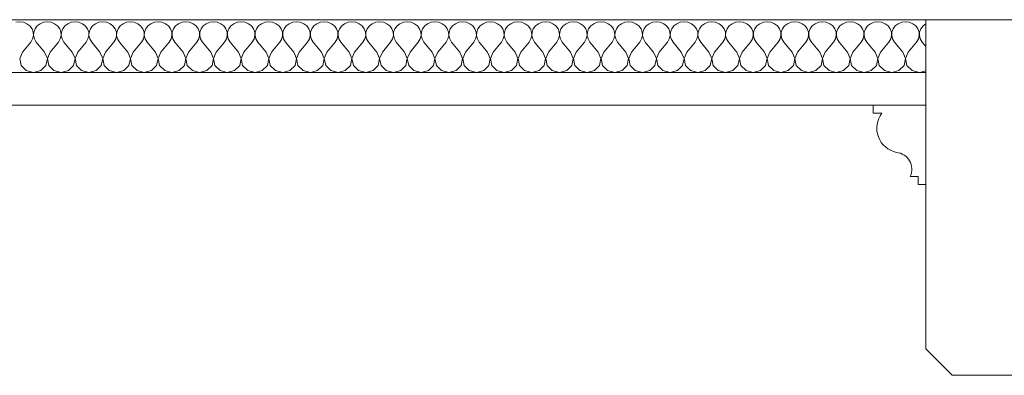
# Model space of a CAD drawing. Header units: millimetres. Extents: x -573548 to 674770, y -246895 to -89040.
# Tile 83 of 199: x 110168 to 110915, y -235947 to -235677. Entities that reach past the tile are written whole.
import ezdxf

# ---------------------------------------------------------------- set-up
doc = ezdxf.new("R2010")
doc.units = ezdxf.units.MM
for name, color, linetype, lineweight in [('belki sufitowe_Nr_pióra__41', 8, 'Continuous', 9), ('Nowe_Drawing & Figure_Nr_pióra__59', 8, 'Continuous', 9), ('Nowe_strop_Nr_pióra__59', 8, 'Continuous', 9), ('strop_Nr_pióra__41', 8, 'Continuous', 9)]:
    doc.layers.add(name, color=color, linetype=linetype, lineweight=lineweight)
doc.layers.add('Nowe_Drawing & Figure', color=7, linetype='Continuous')

# ---------------------------------------------------------------- blocks, each defined once
blk = doc.blocks.new('*X472', base_point=(477978.69, -104863.57))
at = {"layer": 'Nowe_Drawing & Figure', "color": 21, "linetype": 'Continuous', "lineweight": 13, "true_color": 0xffaaaa}
for p, q in [((504935.26, -73220.4), (504932.39, -73220.77)), ((504938.13, -73220.77), (504935.26, -73220.4)), ((504940.78, -73221.84), (504938.13, -73220.77)), ((504943.01, -73223.53), (504940.78, -73221.84)), ((504950.74, -73221.84), (504948.51, -73223.53)), ((504953.39, -73220.77), (504950.74, -73221.84)), ((504956.26, -73220.4), (504953.39, -73220.77)), ((504959.13, -73220.77), (504956.26, -73220.4)), ((504961.78, -73221.84), (504959.13, -73220.77)), ((504964.01, -73223.53), (504961.78, -73221.84)), ((504971.74, -73221.84), (504969.51, -73223.53)), ((504974.39, -73220.77), (504971.74, -73221.84)), ((504977.26, -73220.4), (504974.39, -73220.77)), ((504980.13, -73220.77), (504977.26, -73220.4)), ((504982.78, -73221.84), (504980.13, -73220.77)), ((504985.01, -73223.53), (504982.78, -73221.84)), ((504992.74, -73221.84), (504990.51, -73223.53)), ((504995.39, -73220.77), (504992.74, -73221.84)), ((504998.26, -73220.4), (504995.39, -73220.77)), ((505001.13, -73220.77), (504998.26, -73220.4)), ((505003.78, -73221.84), (505001.13, -73220.77)), ((505006.01, -73223.53), (505003.78, -73221.84)), ((505013.74, -73221.84), (505011.51, -73223.53)), ((505016.39, -73220.77), (505013.74, -73221.84)), ((505019.26, -73220.4), (505016.39, -73220.77)), ((505022.13, -73220.77), (505019.26, -73220.4)), ((505024.78, -73221.84), (505022.13, -73220.77)), ((505027.01, -73223.53), (505024.78, -73221.84)), ((505034.74, -73221.84), (505032.51, -73223.53)), ((505037.39, -73220.77), (505034.74, -73221.84)), ((505040.26, -73220.4), (505037.39, -73220.77)), ((505043.13, -73220.77), (505040.26, -73220.4)), ((505045.78, -73221.84), (505043.13, -73220.77)), ((505048.01, -73223.53), (505045.78, -73221.84)), ((505055.74, -73221.84), (505053.51, -73223.53)), ((505058.39, -73220.77), (505055.74, -73221.84)), ((505061.26, -73220.4), (505058.39, -73220.77)), ((505064.13, -73220.77), (505061.26, -73220.4)), ((505066.78, -73221.84), (505064.13, -73220.77)), ((505069.01, -73223.53), (505066.78, -73221.84)), ((505076.74, -73221.84), (505074.51, -73223.53)), ((505079.39, -73220.77), (505076.74, -73221.84)), ((505082.26, -73220.4), (505079.39, -73220.77)), ((505085.13, -73220.77), (505082.26, -73220.4)), ((505087.78, -73221.84), (505085.13, -73220.77)), ((505090.01, -73223.53), (505087.78, -73221.84)), ((505097.74, -73221.84), (505095.51, -73223.53)), ((505100.39, -73220.77), (505097.74, -73221.84)), ((505103.26, -73220.4), (505100.39, -73220.77)), ((505106.13, -73220.77), (505103.26, -73220.4)), ((505108.78, -73221.84), (505106.13, -73220.77)), ((505111.01, -73223.53), (505108.78, -73221.84)), ((505118.74, -73221.84), (505116.51, -73223.53)), ((505121.39, -73220.77), (505118.74, -73221.84)), ((505124.26, -73220.4), (505121.39, -73220.77)), ((505127.13, -73220.77), (505124.26, -73220.4)), ((505129.78, -73221.84), (505127.13, -73220.77)), ((505132.01, -73223.53), (505129.78, -73221.84)), ((505139.74, -73221.84), (505137.51, -73223.53)), ((505142.39, -73220.77), (505139.74, -73221.84)), ((505145.26, -73220.4), (505142.39, -73220.77)), ((505148.13, -73220.77), (505145.26, -73220.4)), ((505150.78, -73221.84), (505148.13, -73220.77)), ((505153.01, -73223.53), (505150.78, -73221.84)), ((505160.74, -73221.84), (505158.51, -73223.53)), ((505163.39, -73220.77), (505160.74, -73221.84)), ((505166.26, -73220.4), (505163.39, -73220.77)), ((505169.13, -73220.77), (505166.26, -73220.4)), ((505171.78, -73221.84), (505169.13, -73220.77)), ((505174.01, -73223.53), (505171.78, -73221.84)), ((505181.74, -73221.84), (505179.51, -73223.53)), ((505184.39, -73220.77), (505181.74, -73221.84)), ((505187.26, -73220.4), (505184.39, -73220.77)), ((505190.13, -73220.77), (505187.26, -73220.4)), ((505192.78, -73221.84), (505190.13, -73220.77)), ((505195.01, -73223.53), (505192.78, -73221.84)), ((505202.74, -73221.84), (505200.51, -73223.53)), ((505205.39, -73220.77), (505202.74, -73221.84)), ((505208.26, -73220.4), (505205.39, -73220.77)), ((505211.13, -73220.77), (505208.26, -73220.4)), ((505213.78, -73221.84), (505211.13, -73220.77)), ((505216.01, -73223.53), (505213.78, -73221.84)), ((505223.74, -73221.84), (505221.51, -73223.53)), ((505226.39, -73220.77), (505223.74, -73221.84)), ((505229.26, -73220.4), (505226.39, -73220.77)), ((505232.13, -73220.77), (505229.26, -73220.4)), ((505234.78, -73221.84), (505232.13, -73220.77)), ((505237.01, -73223.53), (505234.78, -73221.84)), ((505244.74, -73221.84), (505242.51, -73223.53)), ((505247.39, -73220.77), (505244.74, -73221.84)), ((505250.26, -73220.4), (505247.39, -73220.77)), ((505253.13, -73220.77), (505250.26, -73220.4)), ((505255.78, -73221.84), (505253.13, -73220.77)), ((505258.01, -73223.53), (505255.78, -73221.84)), ((505265.74, -73221.84), (505263.51, -73223.53)), ((505268.39, -73220.77), (505265.74, -73221.84)), ((505271.26, -73220.4), (505268.39, -73220.77)), ((505274.13, -73220.77), (505271.26, -73220.4)), ((505276.78, -73221.84), (505274.13, -73220.77)), ((505279.01, -73223.53), (505276.78, -73221.84)), ((505286.74, -73221.84), (505284.51, -73223.53)), ((505289.39, -73220.77), (505286.74, -73221.84)), ((505292.26, -73220.4), (505289.39, -73220.77)), ((505295.13, -73220.77), (505292.26, -73220.4)), ((505297.78, -73221.84), (505295.13, -73220.77)), ((505300.01, -73223.53), (505297.78, -73221.84)), ((505307.74, -73221.84), (505305.51, -73223.53)), ((505310.39, -73220.77), (505307.74, -73221.84)), ((505313.26, -73220.4), (505310.39, -73220.77)), ((505316.13, -73220.77), (505313.26, -73220.4)), ((505318.78, -73221.84), (505316.13, -73220.77)), ((505321.01, -73223.53), (505318.78, -73221.84)), ((505328.74, -73221.84), (505326.51, -73223.53)), ((505331.39, -73220.77), (505328.74, -73221.84)), ((505334.26, -73220.4), (505331.39, -73220.77)), ((505337.13, -73220.77), (505334.26, -73220.4)), ((505339.78, -73221.84), (505337.13, -73220.77)), ((505342.01, -73223.53), (505339.78, -73221.84)), ((505349.74, -73221.84), (505347.51, -73223.53)), ((505352.39, -73220.77), (505349.74, -73221.84)), ((505355.26, -73220.4), (505352.39, -73220.77)), ((505358.13, -73220.77), (505355.26, -73220.4)), ((505360.78, -73221.84), (505358.13, -73220.77)), ((505363.01, -73223.53), (505360.78, -73221.84)), ((505370.74, -73221.84), (505368.51, -73223.53)), ((505373.39, -73220.77), (505370.74, -73221.84)), ((505376.26, -73220.4), (505373.39, -73220.77)), ((505379.13, -73220.77), (505376.26, -73220.4)), ((505381.78, -73221.84), (505379.13, -73220.77)), ((505384.01, -73223.53), (505381.78, -73221.84)), ((505391.74, -73221.84), (505389.51, -73223.53)), ((505394.39, -73220.77), (505391.74, -73221.84)), ((505397.26, -73220.4), (505394.39, -73220.77)), ((505400.13, -73220.77), (505397.26, -73220.4)), ((505402.78, -73221.84), (505400.13, -73220.77)), ((505405.01, -73223.53), (505402.78, -73221.84)), ((505412.74, -73221.84), (505410.51, -73223.53)), ((505415.39, -73220.77), (505412.74, -73221.84)), ((505418.26, -73220.4), (505415.39, -73220.77)), ((505421.13, -73220.77), (505418.26, -73220.4)), ((505423.78, -73221.84), (505421.13, -73220.77)), ((505426.01, -73223.53), (505423.78, -73221.84)), ((505433.74, -73221.84), (505431.51, -73223.53)), ((505436.39, -73220.77), (505433.74, -73221.84)), ((505439.26, -73220.4), (505436.39, -73220.77)), ((505442.13, -73220.77), (505439.26, -73220.4)), ((505444.78, -73221.84), (505442.13, -73220.77)), ((505447.01, -73223.53), (505444.78, -73221.84)), ((505454.74, -73221.84), (505452.51, -73223.53)), ((505457.39, -73220.77), (505454.74, -73221.84)), ((505460.26, -73220.4), (505457.39, -73220.77)), ((505463.13, -73220.77), (505460.26, -73220.4)), ((505465.78, -73221.84), (505463.13, -73220.77)), ((505468.01, -73223.53), (505465.78, -73221.84)), ((505475.74, -73221.84), (505473.51, -73223.53)), ((505478.39, -73220.77), (505475.74, -73221.84)), ((505481.26, -73220.4), (505478.39, -73220.77)), ((505484.13, -73220.77), (505481.26, -73220.4)), ((505486.78, -73221.84), (505484.13, -73220.77)), ((505489.01, -73223.53), (505486.78, -73221.84)), ((505496.74, -73221.84), (505494.51, -73223.53)), ((505499.39, -73220.77), (505496.74, -73221.84)), ((505502.26, -73220.4), (505499.39, -73220.77)), ((505505.13, -73220.77), (505502.26, -73220.4)), ((505507.78, -73221.84), (505505.13, -73220.77)), ((505510.01, -73223.53), (505507.78, -73221.84)), ((505517.74, -73221.84), (505515.51, -73223.53)), ((505520.39, -73220.77), (505517.74, -73221.84)), ((505523.26, -73220.4), (505520.39, -73220.77)), ((505526.13, -73220.77), (505523.26, -73220.4)), ((505528.78, -73221.84), (505526.13, -73220.77)), ((505531.01, -73223.53), (505528.78, -73221.84)), ((505538.74, -73221.84), (505536.51, -73223.53)), ((505541.39, -73220.77), (505538.74, -73221.84)), ((505544.26, -73220.4), (505541.39, -73220.77)), ((505547.13, -73220.77), (505544.26, -73220.4)), ((505549.78, -73221.84), (505547.13, -73220.77)), ((505552.01, -73223.53), (505549.78, -73221.84)), ((505559.74, -73221.84), (505557.51, -73223.53)), ((505562.39, -73220.77), (505559.74, -73221.84)), ((505565.26, -73220.4), (505562.39, -73220.77)), ((505568.13, -73220.77), (505565.26, -73220.4)), ((505570.78, -73221.84), (505568.13, -73220.77)), ((505573.01, -73223.53), (505570.78, -73221.84)), ((505580.74, -73221.84), (505578.51, -73223.53)), ((505583.39, -73220.77), (505580.74, -73221.84)), ((505586.26, -73220.4), (505583.39, -73220.77)), ((505589.13, -73220.77), (505586.26, -73220.4)), ((505591.78, -73221.84), (505589.13, -73220.77)), ((505594.01, -73223.53), (505591.78, -73221.84)), ((505601.74, -73221.84), (505599.51, -73223.53)), ((505604.39, -73220.77), (505601.74, -73221.84)), ((505607.26, -73220.4), (505604.39, -73220.77)), ((505610.13, -73220.77), (505607.26, -73220.4)), ((505612.78, -73221.84), (505610.13, -73220.77)), ((505615.01, -73223.53), (505612.78, -73221.84)), ((505622.74, -73221.84), (505620.51, -73223.53)), ((504944.65, -73225.71), (504943.01, -73223.53)), ((504945.58, -73228.22), (504944.65, -73225.71)), ((504945.72, -73230.87), (504945.58, -73228.22)), ((504945.94, -73228.22), (504945.8, -73230.87)), ((504946.87, -73225.71), (504945.94, -73228.22)), ((504948.51, -73223.53), (504946.87, -73225.71)), ((504965.65, -73225.71), (504964.01, -73223.53)), ((504966.58, -73228.22), (504965.65, -73225.71)), ((504966.72, -73230.87), (504966.58, -73228.22)), ((504966.94, -73228.22), (504966.8, -73230.87)), ((504967.87, -73225.71), (504966.94, -73228.22)), ((504969.51, -73223.53), (504967.87, -73225.71)), ((504986.65, -73225.71), (504985.01, -73223.53)), ((504987.58, -73228.22), (504986.65, -73225.71)), ((504987.72, -73230.87), (504987.58, -73228.22)), ((504987.94, -73228.22), (504987.8, -73230.87)), ((504988.87, -73225.71), (504987.94, -73228.22)), ((504990.51, -73223.53), (504988.87, -73225.71)), ((505007.65, -73225.71), (505006.01, -73223.53)), ((505008.58, -73228.22), (505007.65, -73225.71)), ((505008.72, -73230.87), (505008.58, -73228.22)), ((505008.94, -73228.22), (505008.8, -73230.87)), ((505009.87, -73225.71), (505008.94, -73228.22)), ((505011.51, -73223.53), (505009.87, -73225.71)), ((505028.65, -73225.71), (505027.01, -73223.53)), ((505029.58, -73228.22), (505028.65, -73225.71)), ((505029.72, -73230.87), (505029.58, -73228.22)), ((505029.94, -73228.22), (505029.8, -73230.87)), ((505030.87, -73225.71), (505029.94, -73228.22)), ((505032.51, -73223.53), (505030.87, -73225.71)), ((505049.65, -73225.71), (505048.01, -73223.53)), ((505050.58, -73228.22), (505049.65, -73225.71)), ((505050.72, -73230.87), (505050.58, -73228.22)), ((505050.94, -73228.22), (505050.8, -73230.87)), ((505051.87, -73225.71), (505050.94, -73228.22)), ((505053.51, -73223.53), (505051.87, -73225.71)), ((505070.65, -73225.71), (505069.01, -73223.53)), ((505071.58, -73228.22), (505070.65, -73225.71)), ((505071.72, -73230.87), (505071.58, -73228.22)), ((505071.94, -73228.22), (505071.8, -73230.87)), ((505072.87, -73225.71), (505071.94, -73228.22)), ((505074.51, -73223.53), (505072.87, -73225.71)), ((505091.65, -73225.71), (505090.01, -73223.53)), ((505092.58, -73228.22), (505091.65, -73225.71)), ((505092.72, -73230.87), (505092.58, -73228.22)), ((505092.94, -73228.22), (505092.8, -73230.87)), ((505093.87, -73225.71), (505092.94, -73228.22)), ((505095.51, -73223.53), (505093.87, -73225.71)), ((505112.65, -73225.71), (505111.01, -73223.53)), ((505113.58, -73228.22), (505112.65, -73225.71)), ((505113.72, -73230.87), (505113.58, -73228.22)), ((505113.94, -73228.22), (505113.8, -73230.87)), ((505114.87, -73225.71), (505113.94, -73228.22)), ((505116.51, -73223.53), (505114.87, -73225.71)), ((505133.65, -73225.71), (505132.01, -73223.53)), ((505134.58, -73228.22), (505133.65, -73225.71)), ((505134.72, -73230.87), (505134.58, -73228.22)), ((505134.94, -73228.22), (505134.8, -73230.87)), ((505135.87, -73225.71), (505134.94, -73228.22)), ((505137.51, -73223.53), (505135.87, -73225.71)), ((505154.65, -73225.71), (505153.01, -73223.53)), ((505155.58, -73228.22), (505154.65, -73225.71)), ((505155.72, -73230.87), (505155.58, -73228.22)), ((505155.94, -73228.22), (505155.8, -73230.87)), ((505156.87, -73225.71), (505155.94, -73228.22)), ((505158.51, -73223.53), (505156.87, -73225.71)), ((505175.65, -73225.71), (505174.01, -73223.53)), ((505176.58, -73228.22), (505175.65, -73225.71)), ((505176.72, -73230.87), (505176.58, -73228.22)), ((505176.94, -73228.22), (505176.8, -73230.87)), ((505177.87, -73225.71), (505176.94, -73228.22)), ((505179.51, -73223.53), (505177.87, -73225.71)), ((505196.65, -73225.71), (505195.01, -73223.53)), ((505197.58, -73228.22), (505196.65, -73225.71)), ((505197.72, -73230.87), (505197.58, -73228.22)), ((505197.94, -73228.22), (505197.8, -73230.87)), ((505198.87, -73225.71), (505197.94, -73228.22)), ((505200.51, -73223.53), (505198.87, -73225.71)), ((505217.65, -73225.71), (505216.01, -73223.53)), ((505218.58, -73228.22), (505217.65, -73225.71)), ((505218.72, -73230.87), (505218.58, -73228.22)), ((505218.94, -73228.22), (505218.8, -73230.87)), ((505219.87, -73225.71), (505218.94, -73228.22)), ((505221.51, -73223.53), (505219.87, -73225.71)), ((505238.65, -73225.71), (505237.01, -73223.53)), ((505239.58, -73228.22), (505238.65, -73225.71)), ((505239.72, -73230.87), (505239.58, -73228.22)), ((505239.94, -73228.22), (505239.8, -73230.87)), ((505240.87, -73225.71), (505239.94, -73228.22)), ((505242.51, -73223.53), (505240.87, -73225.71)), ((505259.65, -73225.71), (505258.01, -73223.53)), ((505260.58, -73228.22), (505259.65, -73225.71)), ((505260.72, -73230.87), (505260.58, -73228.22)), ((505260.94, -73228.22), (505260.8, -73230.87)), ((505261.87, -73225.71), (505260.94, -73228.22)), ((505263.51, -73223.53), (505261.87, -73225.71)), ((505280.65, -73225.71), (505279.01, -73223.53)), ((505281.58, -73228.22), (505280.65, -73225.71)), ((505281.72, -73230.87), (505281.58, -73228.22)), ((505281.94, -73228.22), (505281.8, -73230.87)), ((505282.87, -73225.71), (505281.94, -73228.22)), ((505284.51, -73223.53), (505282.87, -73225.71)), ((505301.65, -73225.71), (505300.01, -73223.53)), ((505302.58, -73228.22), (505301.65, -73225.71)), ((505302.72, -73230.87), (505302.58, -73228.22)), ((505302.94, -73228.22), (505302.8, -73230.87)), ((505303.87, -73225.71), (505302.94, -73228.22)), ((505305.51, -73223.53), (505303.87, -73225.71)), ((505322.65, -73225.71), (505321.01, -73223.53)), ((505323.58, -73228.22), (505322.65, -73225.71)), ((505323.72, -73230.87), (505323.58, -73228.22)), ((505323.94, -73228.22), (505323.8, -73230.87)), ((505324.87, -73225.71), (505323.94, -73228.22)), ((505326.51, -73223.53), (505324.87, -73225.71)), ((505343.65, -73225.71), (505342.01, -73223.53)), ((505344.58, -73228.22), (505343.65, -73225.71)), ((505344.72, -73230.87), (505344.58, -73228.22)), ((505344.94, -73228.22), (505344.8, -73230.87)), ((505345.87, -73225.71), (505344.94, -73228.22)), ((505347.51, -73223.53), (505345.87, -73225.71)), ((505364.65, -73225.71), (505363.01, -73223.53)), ((505365.58, -73228.22), (505364.65, -73225.71)), ((505365.72, -73230.87), (505365.58, -73228.22)), ((505365.94, -73228.22), (505365.8, -73230.87)), ((505366.87, -73225.71), (505365.94, -73228.22)), ((505368.51, -73223.53), (505366.87, -73225.71)), ((505385.65, -73225.71), (505384.01, -73223.53)), ((505386.58, -73228.22), (505385.65, -73225.71)), ((505386.72, -73230.87), (505386.58, -73228.22)), ((505386.94, -73228.22), (505386.8, -73230.87)), ((505387.87, -73225.71), (505386.94, -73228.22)), ((505389.51, -73223.53), (505387.87, -73225.71)), ((505406.65, -73225.71), (505405.01, -73223.53)), ((505407.58, -73228.22), (505406.65, -73225.71)), ((505407.72, -73230.87), (505407.58, -73228.22)), ((505407.94, -73228.22), (505407.8, -73230.87)), ((505408.87, -73225.71), (505407.94, -73228.22)), ((505410.51, -73223.53), (505408.87, -73225.71)), ((505427.65, -73225.71), (505426.01, -73223.53)), ((505428.58, -73228.22), (505427.65, -73225.71)), ((505428.72, -73230.87), (505428.58, -73228.22)), ((505428.94, -73228.22), (505428.8, -73230.87)), ((505429.87, -73225.71), (505428.94, -73228.22)), ((505431.51, -73223.53), (505429.87, -73225.71)), ((505448.65, -73225.71), (505447.01, -73223.53)), ((505449.58, -73228.22), (505448.65, -73225.71)), ((505449.72, -73230.87), (505449.58, -73228.22)), ((505449.94, -73228.22), (505449.8, -73230.87)), ((505450.87, -73225.71), (505449.94, -73228.22)), ((505452.51, -73223.53), (505450.87, -73225.71)), ((505469.65, -73225.71), (505468.01, -73223.53)), ((505470.58, -73228.22), (505469.65, -73225.71)), ((505470.72, -73230.87), (505470.58, -73228.22)), ((505470.94, -73228.22), (505470.8, -73230.87)), ((505471.87, -73225.71), (505470.94, -73228.22)), ((505473.51, -73223.53), (505471.87, -73225.71)), ((505490.65, -73225.71), (505489.01, -73223.53)), ((505491.58, -73228.22), (505490.65, -73225.71)), ((505491.72, -73230.87), (505491.58, -73228.22)), ((505491.94, -73228.22), (505491.8, -73230.87)), ((505492.87, -73225.71), (505491.94, -73228.22)), ((505494.51, -73223.53), (505492.87, -73225.71)), ((505511.65, -73225.71), (505510.01, -73223.53)), ((505512.58, -73228.22), (505511.65, -73225.71)), ((505512.72, -73230.87), (505512.58, -73228.22)), ((505512.94, -73228.22), (505512.8, -73230.87)), ((505513.87, -73225.71), (505512.94, -73228.22)), ((505515.51, -73223.53), (505513.87, -73225.71)), ((505532.65, -73225.71), (505531.01, -73223.53)), ((505533.58, -73228.22), (505532.65, -73225.71)), ((505533.72, -73230.87), (505533.58, -73228.22)), ((505533.94, -73228.22), (505533.8, -73230.87)), ((505534.87, -73225.71), (505533.94, -73228.22)), ((505536.51, -73223.53), (505534.87, -73225.71)), ((505553.65, -73225.71), (505552.01, -73223.53)), ((505554.58, -73228.22), (505553.65, -73225.71)), ((505554.72, -73230.87), (505554.58, -73228.22)), ((505554.94, -73228.22), (505554.8, -73230.87)), ((505555.87, -73225.71), (505554.94, -73228.22)), ((505557.51, -73223.53), (505555.87, -73225.71)), ((505574.65, -73225.71), (505573.01, -73223.53)), ((505575.58, -73228.22), (505574.65, -73225.71)), ((505575.72, -73230.87), (505575.58, -73228.22)), ((505575.94, -73228.22), (505575.8, -73230.87)), ((505576.87, -73225.71), (505575.94, -73228.22)), ((505578.51, -73223.53), (505576.87, -73225.71)), ((505595.65, -73225.71), (505594.01, -73223.53)), ((505596.58, -73228.22), (505595.65, -73225.71)), ((505596.72, -73230.87), (505596.58, -73228.22)), ((505596.94, -73228.22), (505596.8, -73230.87)), ((505597.87, -73225.71), (505596.94, -73228.22)), ((505599.51, -73223.53), (505597.87, -73225.71)), ((505616.65, -73225.71), (505615.01, -73223.53)), ((505617.58, -73228.22), (505616.65, -73225.71)), ((505617.72, -73230.87), (505617.58, -73228.22)), ((505617.94, -73228.22), (505617.8, -73230.87)), ((505618.87, -73225.71), (505617.94, -73228.22)), ((505620.51, -73223.53), (505618.87, -73225.71)), ((504937.36, -73243.44), (504943.66, -73235.76)), ((504943.66, -73235.76), (504945.06, -73233.45)), ((504945.06, -73233.45), (504945.72, -73230.87)), ((504945.8, -73230.87), (504946.46, -73233.45)), ((504946.46, -73233.45), (504947.86, -73235.76)), ((504954.16, -73243.44), (504947.86, -73235.76)), ((504958.36, -73243.44), (504964.66, -73235.76)), ((504964.66, -73235.76), (504966.06, -73233.45)), ((504966.06, -73233.45), (504966.72, -73230.87)), ((504966.8, -73230.87), (504967.46, -73233.45)), ((504967.46, -73233.45), (504968.86, -73235.76)), ((504975.16, -73243.44), (504968.86, -73235.76)), ((504979.36, -73243.44), (504985.66, -73235.76)), ((504985.66, -73235.76), (504987.06, -73233.45)), ((504987.06, -73233.45), (504987.72, -73230.87)), ((504987.8, -73230.87), (504988.46, -73233.45)), ((504988.46, -73233.45), (504989.86, -73235.76)), ((504996.16, -73243.44), (504989.86, -73235.76)), ((505000.36, -73243.44), (505006.66, -73235.76)), ((505006.66, -73235.76), (505008.06, -73233.45)), ((505008.06, -73233.45), (505008.72, -73230.87)), ((505008.8, -73230.87), (505009.46, -73233.45)), ((505009.46, -73233.45), (505010.86, -73235.76)), ((505017.16, -73243.44), (505010.86, -73235.76)), ((505021.36, -73243.44), (505027.66, -73235.76)), ((505027.66, -73235.76), (505029.06, -73233.45)), ((505029.06, -73233.45), (505029.72, -73230.87)), ((505029.8, -73230.87), (505030.46, -73233.45)), ((505030.46, -73233.45), (505031.86, -73235.76)), ((505038.16, -73243.44), (505031.86, -73235.76)), ((505042.36, -73243.44), (505048.66, -73235.76)), ((505048.66, -73235.76), (505050.06, -73233.45)), ((505050.06, -73233.45), (505050.72, -73230.87)), ((505050.8, -73230.87), (505051.46, -73233.45)), ((505051.46, -73233.45), (505052.86, -73235.76)), ((505059.16, -73243.44), (505052.86, -73235.76)), ((505063.36, -73243.44), (505069.66, -73235.76)), ((505069.66, -73235.76), (505071.06, -73233.45)), ((505071.06, -73233.45), (505071.72, -73230.87)), ((505071.8, -73230.87), (505072.46, -73233.45)), ((505072.46, -73233.45), (505073.86, -73235.76)), ((505080.16, -73243.44), (505073.86, -73235.76)), ((505084.36, -73243.44), (505090.66, -73235.76)), ((505090.66, -73235.76), (505092.06, -73233.45)), ((505092.06, -73233.45), (505092.72, -73230.87)), ((505092.8, -73230.87), (505093.46, -73233.45)), ((505093.46, -73233.45), (505094.86, -73235.76)), ((505101.16, -73243.44), (505094.86, -73235.76)), ((505105.36, -73243.44), (505111.66, -73235.76)), ((505111.66, -73235.76), (505113.06, -73233.45)), ((505113.06, -73233.45), (505113.72, -73230.87)), ((505113.8, -73230.87), (505114.46, -73233.45)), ((505114.46, -73233.45), (505115.86, -73235.76)), ((505122.16, -73243.44), (505115.86, -73235.76)), ((505126.36, -73243.44), (505132.66, -73235.76)), ((505132.66, -73235.76), (505134.06, -73233.45)), ((505134.06, -73233.45), (505134.72, -73230.87)), ((505134.8, -73230.87), (505135.46, -73233.45)), ((505135.46, -73233.45), (505136.86, -73235.76)), ((505143.16, -73243.44), (505136.86, -73235.76)), ((505147.36, -73243.44), (505153.66, -73235.76)), ((505153.66, -73235.76), (505155.06, -73233.45)), ((505155.06, -73233.45), (505155.72, -73230.87)), ((505155.8, -73230.87), (505156.46, -73233.45)), ((505156.46, -73233.45), (505157.86, -73235.76)), ((505164.16, -73243.44), (505157.86, -73235.76)), ((505168.36, -73243.44), (505174.66, -73235.76)), ((505174.66, -73235.76), (505176.06, -73233.45)), ((505176.06, -73233.45), (505176.72, -73230.87)), ((505176.8, -73230.87), (505177.46, -73233.45)), ((505177.46, -73233.45), (505178.86, -73235.76)), ((505185.16, -73243.44), (505178.86, -73235.76)), ((505189.36, -73243.44), (505195.66, -73235.76)), ((505195.66, -73235.76), (505197.06, -73233.45)), ((505197.06, -73233.45), (505197.72, -73230.87)), ((505197.8, -73230.87), (505198.46, -73233.45)), ((505198.46, -73233.45), (505199.86, -73235.76)), ((505206.16, -73243.44), (505199.86, -73235.76)), ((505210.36, -73243.44), (505216.66, -73235.76)), ((505216.66, -73235.76), (505218.06, -73233.45)), ((505218.06, -73233.45), (505218.72, -73230.87)), ((505218.8, -73230.87), (505219.46, -73233.45)), ((505219.46, -73233.45), (505220.86, -73235.76)), ((505227.16, -73243.44), (505220.86, -73235.76)), ((505231.36, -73243.44), (505237.66, -73235.76)), ((505237.66, -73235.76), (505239.06, -73233.45)), ((505239.06, -73233.45), (505239.72, -73230.87)), ((505239.8, -73230.87), (505240.46, -73233.45)), ((505240.46, -73233.45), (505241.86, -73235.76)), ((505248.16, -73243.44), (505241.86, -73235.76)), ((505252.36, -73243.44), (505258.66, -73235.76)), ((505258.66, -73235.76), (505260.06, -73233.45)), ((505260.06, -73233.45), (505260.72, -73230.87)), ((505260.8, -73230.87), (505261.46, -73233.45)), ((505261.46, -73233.45), (505262.86, -73235.76)), ((505269.16, -73243.44), (505262.86, -73235.76)), ((505273.36, -73243.44), (505279.66, -73235.76)), ((505279.66, -73235.76), (505281.06, -73233.45)), ((505281.06, -73233.45), (505281.72, -73230.87)), ((505281.8, -73230.87), (505282.46, -73233.45)), ((505282.46, -73233.45), (505283.86, -73235.76)), ((505290.16, -73243.44), (505283.86, -73235.76)), ((505294.36, -73243.44), (505300.66, -73235.76)), ((505300.66, -73235.76), (505302.06, -73233.45)), ((505302.06, -73233.45), (505302.72, -73230.87)), ((505302.8, -73230.87), (505303.46, -73233.45)), ((505303.46, -73233.45), (505304.86, -73235.76)), ((505311.16, -73243.44), (505304.86, -73235.76)), ((505315.36, -73243.44), (505321.66, -73235.76)), ((505321.66, -73235.76), (505323.06, -73233.45)), ((505323.06, -73233.45), (505323.72, -73230.87)), ((505323.8, -73230.87), (505324.46, -73233.45)), ((505324.46, -73233.45), (505325.86, -73235.76)), ((505332.16, -73243.44), (505325.86, -73235.76)), ((505336.36, -73243.44), (505342.66, -73235.76)), ((505342.66, -73235.76), (505344.06, -73233.45)), ((505344.06, -73233.45), (505344.72, -73230.87)), ((505344.8, -73230.87), (505345.46, -73233.45)), ((505345.46, -73233.45), (505346.86, -73235.76)), ((505353.16, -73243.44), (505346.86, -73235.76)), ((505357.36, -73243.44), (505363.66, -73235.76)), ((505363.66, -73235.76), (505365.06, -73233.45)), ((505365.06, -73233.45), (505365.72, -73230.87)), ((505365.8, -73230.87), (505366.46, -73233.45)), ((505366.46, -73233.45), (505367.86, -73235.76)), ((505374.16, -73243.44), (505367.86, -73235.76)), ((505378.36, -73243.44), (505384.66, -73235.76)), ((505384.66, -73235.76), (505386.06, -73233.45)), ((505386.06, -73233.45), (505386.72, -73230.87)), ((505386.8, -73230.87), (505387.46, -73233.45)), ((505387.46, -73233.45), (505388.86, -73235.76)), ((505395.16, -73243.44), (505388.86, -73235.76)), ((505399.36, -73243.44), (505405.66, -73235.76)), ((505405.66, -73235.76), (505407.06, -73233.45)), ((505407.06, -73233.45), (505407.72, -73230.87)), ((505407.8, -73230.87), (505408.46, -73233.45)), ((505408.46, -73233.45), (505409.86, -73235.76)), ((505416.16, -73243.44), (505409.86, -73235.76)), ((505420.36, -73243.44), (505426.66, -73235.76)), ((505426.66, -73235.76), (505428.06, -73233.45)), ((505428.06, -73233.45), (505428.72, -73230.87)), ((505428.8, -73230.87), (505429.46, -73233.45)), ((505429.46, -73233.45), (505430.86, -73235.76)), ((505437.16, -73243.44), (505430.86, -73235.76)), ((505441.36, -73243.44), (505447.66, -73235.76)), ((505447.66, -73235.76), (505449.06, -73233.45)), ((505449.06, -73233.45), (505449.72, -73230.87)), ((505449.8, -73230.87), (505450.46, -73233.45)), ((505450.46, -73233.45), (505451.86, -73235.76)), ((505458.16, -73243.44), (505451.86, -73235.76)), ((505462.36, -73243.44), (505468.66, -73235.76)), ((505468.66, -73235.76), (505470.06, -73233.45)), ((505470.06, -73233.45), (505470.72, -73230.87)), ((505470.8, -73230.87), (505471.46, -73233.45)), ((505471.46, -73233.45), (505472.86, -73235.76)), ((505479.16, -73243.44), (505472.86, -73235.76)), ((505483.36, -73243.44), (505489.66, -73235.76)), ((505489.66, -73235.76), (505491.06, -73233.45)), ((505491.06, -73233.45), (505491.72, -73230.87)), ((505491.8, -73230.87), (505492.46, -73233.45)), ((505492.46, -73233.45), (505493.86, -73235.76)), ((505500.16, -73243.44), (505493.86, -73235.76)), ((505504.36, -73243.44), (505510.66, -73235.76)), ((505510.66, -73235.76), (505512.06, -73233.45)), ((505512.06, -73233.45), (505512.72, -73230.87)), ((505512.8, -73230.87), (505513.46, -73233.45)), ((505513.46, -73233.45), (505514.86, -73235.76)), ((505521.16, -73243.44), (505514.86, -73235.76)), ((505525.36, -73243.44), (505531.66, -73235.76)), ((505531.66, -73235.76), (505533.06, -73233.45)), ((505533.06, -73233.45), (505533.72, -73230.87)), ((505533.8, -73230.87), (505534.46, -73233.45)), ((505534.46, -73233.45), (505535.86, -73235.76)), ((505542.16, -73243.44), (505535.86, -73235.76)), ((505546.36, -73243.44), (505552.66, -73235.76)), ((505552.66, -73235.76), (505554.06, -73233.45)), ((505554.06, -73233.45), (505554.72, -73230.87)), ((505554.8, -73230.87), (505555.46, -73233.45)), ((505555.46, -73233.45), (505556.86, -73235.76)), ((505563.16, -73243.44), (505556.86, -73235.76)), ((505567.36, -73243.44), (505573.66, -73235.76)), ((505573.66, -73235.76), (505575.06, -73233.45)), ((505575.06, -73233.45), (505575.72, -73230.87)), ((505575.8, -73230.87), (505576.46, -73233.45)), ((505576.46, -73233.45), (505577.86, -73235.76)), ((505584.16, -73243.44), (505577.86, -73235.76)), ((505588.36, -73243.44), (505594.66, -73235.76)), ((505594.66, -73235.76), (505596.06, -73233.45)), ((505596.06, -73233.45), (505596.72, -73230.87)), ((505596.8, -73230.87), (505597.46, -73233.45)), ((505597.46, -73233.45), (505598.86, -73235.76)), ((505605.16, -73243.44), (505598.86, -73235.76)), ((505609.36, -73243.44), (505615.66, -73235.76)), ((505615.66, -73235.76), (505617.06, -73233.45)), ((505617.06, -73233.45), (505617.72, -73230.87)), ((505617.8, -73230.87), (505618.46, -73233.45)), ((505618.46, -73233.45), (505619.86, -73235.76)), ((505622.75, -73239.28), (505619.86, -73235.76)), ((504937.36, -73243.44), (504935.3, -73248.34)), ((504956.22, -73248.34), (504954.16, -73243.44)), ((504958.36, -73243.44), (504956.3, -73248.34)), ((504977.22, -73248.34), (504975.16, -73243.44)), ((504979.36, -73243.44), (504977.3, -73248.34)), ((504998.22, -73248.34), (504996.16, -73243.44)), ((505000.36, -73243.44), (504998.3, -73248.34)), ((505019.22, -73248.34), (505017.16, -73243.44)), ((505021.36, -73243.44), (505019.3, -73248.34)), ((505040.22, -73248.34), (505038.16, -73243.44)), ((505042.36, -73243.44), (505040.3, -73248.34)), ((505061.22, -73248.34), (505059.16, -73243.44)), ((505063.36, -73243.44), (505061.3, -73248.34)), ((505082.22, -73248.34), (505080.16, -73243.44)), ((505084.36, -73243.44), (505082.3, -73248.34)), ((505103.22, -73248.34), (505101.16, -73243.44)), ((505105.36, -73243.44), (505103.3, -73248.34)), ((505124.22, -73248.34), (505122.16, -73243.44)), ((505126.36, -73243.44), (505124.3, -73248.34)), ((505145.22, -73248.34), (505143.16, -73243.44)), ((505147.36, -73243.44), (505145.3, -73248.34)), ((505166.22, -73248.34), (505164.16, -73243.44)), ((505168.36, -73243.44), (505166.3, -73248.34)), ((505187.22, -73248.34), (505185.16, -73243.44)), ((505189.36, -73243.44), (505187.3, -73248.34)), ((505208.22, -73248.34), (505206.16, -73243.44)), ((505210.36, -73243.44), (505208.3, -73248.34)), ((505229.22, -73248.34), (505227.16, -73243.44)), ((505231.36, -73243.44), (505229.3, -73248.34)), ((505250.22, -73248.34), (505248.16, -73243.44)), ((505252.36, -73243.44), (505250.3, -73248.34)), ((505271.22, -73248.34), (505269.16, -73243.44)), ((505273.36, -73243.44), (505271.3, -73248.34)), ((505292.22, -73248.34), (505290.16, -73243.44)), ((505294.36, -73243.44), (505292.3, -73248.34)), ((505313.22, -73248.34), (505311.16, -73243.44)), ((505315.36, -73243.44), (505313.3, -73248.34)), ((505334.22, -73248.34), (505332.16, -73243.44)), ((505336.36, -73243.44), (505334.3, -73248.34)), ((505355.22, -73248.34), (505353.16, -73243.44)), ((505357.36, -73243.44), (505355.3, -73248.34)), ((505376.22, -73248.34), (505374.16, -73243.44)), ((505378.36, -73243.44), (505376.3, -73248.34)), ((505397.22, -73248.34), (505395.16, -73243.44)), ((505399.36, -73243.44), (505397.3, -73248.34)), ((505418.22, -73248.34), (505416.16, -73243.44)), ((505420.36, -73243.44), (505418.3, -73248.34)), ((505439.22, -73248.34), (505437.16, -73243.44)), ((505441.36, -73243.44), (505439.3, -73248.34)), ((505460.22, -73248.34), (505458.16, -73243.44)), ((505462.36, -73243.44), (505460.3, -73248.34)), ((505481.22, -73248.34), (505479.16, -73243.44)), ((505483.36, -73243.44), (505481.3, -73248.34)), ((505502.22, -73248.34), (505500.16, -73243.44)), ((505504.36, -73243.44), (505502.3, -73248.34)), ((505523.22, -73248.34), (505521.16, -73243.44)), ((505525.36, -73243.44), (505523.3, -73248.34)), ((505544.22, -73248.34), (505542.16, -73243.44)), ((505546.36, -73243.44), (505544.3, -73248.34)), ((505565.22, -73248.34), (505563.16, -73243.44)), ((505567.36, -73243.44), (505565.3, -73248.34)), ((505586.22, -73248.34), (505584.16, -73243.44)), ((505588.36, -73243.44), (505586.3, -73248.34)), ((505607.22, -73248.34), (505605.16, -73243.44)), ((505609.36, -73243.44), (505607.3, -73248.34)), ((504935.3, -73248.34), (504936.37, -73253.5)), ((504955.15, -73253.5), (504956.22, -73248.34)), ((504956.3, -73248.34), (504957.37, -73253.5)), ((504976.15, -73253.5), (504977.22, -73248.34)), ((504977.3, -73248.34), (504978.37, -73253.5)), ((504997.15, -73253.5), (504998.22, -73248.34)), ((504998.3, -73248.34), (504999.37, -73253.5)), ((505018.15, -73253.5), (505019.22, -73248.34)), ((505019.3, -73248.34), (505020.37, -73253.5)), ((505039.15, -73253.5), (505040.22, -73248.34)), ((505040.3, -73248.34), (505041.37, -73253.5)), ((505060.15, -73253.5), (505061.22, -73248.34)), ((505061.3, -73248.34), (505062.37, -73253.5)), ((505081.15, -73253.5), (505082.22, -73248.34)), ((505082.3, -73248.34), (505083.37, -73253.5)), ((505102.15, -73253.5), (505103.22, -73248.34)), ((505103.3, -73248.34), (505104.37, -73253.5)), ((505123.15, -73253.5), (505124.22, -73248.34)), ((505124.3, -73248.34), (505125.37, -73253.5)), ((505144.15, -73253.5), (505145.22, -73248.34)), ((505145.3, -73248.34), (505146.37, -73253.5)), ((505165.15, -73253.5), (505166.22, -73248.34)), ((505166.3, -73248.34), (505167.37, -73253.5)), ((505186.15, -73253.5), (505187.22, -73248.34)), ((505187.3, -73248.34), (505188.37, -73253.5)), ((505207.15, -73253.5), (505208.22, -73248.34)), ((505208.3, -73248.34), (505209.37, -73253.5)), ((505228.15, -73253.5), (505229.22, -73248.34)), ((505229.3, -73248.34), (505230.37, -73253.5)), ((505249.15, -73253.5), (505250.22, -73248.34)), ((505250.3, -73248.34), (505251.37, -73253.5)), ((505270.15, -73253.5), (505271.22, -73248.34)), ((505271.3, -73248.34), (505272.37, -73253.5)), ((505291.15, -73253.5), (505292.22, -73248.34)), ((505292.3, -73248.34), (505293.37, -73253.5)), ((505312.15, -73253.5), (505313.22, -73248.34)), ((505313.3, -73248.34), (505314.37, -73253.5)), ((505333.15, -73253.5), (505334.22, -73248.34)), ((505334.3, -73248.34), (505335.37, -73253.5)), ((505354.15, -73253.5), (505355.22, -73248.34)), ((505355.3, -73248.34), (505356.37, -73253.5)), ((505375.15, -73253.5), (505376.22, -73248.34)), ((505376.3, -73248.34), (505377.37, -73253.5)), ((505396.15, -73253.5), (505397.22, -73248.34)), ((505397.3, -73248.34), (505398.37, -73253.5)), ((505417.15, -73253.5), (505418.22, -73248.34)), ((505418.3, -73248.34), (505419.37, -73253.5)), ((505438.15, -73253.5), (505439.22, -73248.34)), ((505439.3, -73248.34), (505440.37, -73253.5)), ((505459.15, -73253.5), (505460.22, -73248.34)), ((505460.3, -73248.34), (505461.37, -73253.5)), ((505480.15, -73253.5), (505481.22, -73248.34)), ((505481.3, -73248.34), (505482.37, -73253.5)), ((505501.15, -73253.5), (505502.22, -73248.34)), ((505502.3, -73248.34), (505503.37, -73253.5)), ((505522.15, -73253.5), (505523.22, -73248.34)), ((505523.3, -73248.34), (505524.37, -73253.5)), ((505543.15, -73253.5), (505544.22, -73248.34)), ((505544.3, -73248.34), (505545.37, -73253.5)), ((505564.15, -73253.5), (505565.22, -73248.34)), ((505565.3, -73248.34), (505566.37, -73253.5)), ((505585.15, -73253.5), (505586.22, -73248.34)), ((505586.3, -73248.34), (505587.37, -73253.5)), ((505606.15, -73253.5), (505607.22, -73248.34)), ((505607.3, -73248.34), (505608.37, -73253.5)), ((504936.37, -73253.5), (504940.24, -73257.37)), ((504940.24, -73257.37), (504945.76, -73258.8)), ((504945.76, -73258.8), (504951.28, -73257.37)), ((504951.28, -73257.37), (504955.15, -73253.5)), ((504957.37, -73253.5), (504961.24, -73257.37)), ((504961.24, -73257.37), (504966.76, -73258.8)), ((504966.76, -73258.8), (504972.28, -73257.37)), ((504972.28, -73257.37), (504976.15, -73253.5)), ((504978.37, -73253.5), (504982.24, -73257.37)), ((504982.24, -73257.37), (504987.76, -73258.8)), ((504987.76, -73258.8), (504993.28, -73257.37)), ((504993.28, -73257.37), (504997.15, -73253.5)), ((504999.37, -73253.5), (505003.24, -73257.37)), ((505003.24, -73257.37), (505008.76, -73258.8)), ((505008.76, -73258.8), (505014.28, -73257.37)), ((505014.28, -73257.37), (505018.15, -73253.5)), ((505020.37, -73253.5), (505024.24, -73257.37)), ((505024.24, -73257.37), (505029.76, -73258.8)), ((505029.76, -73258.8), (505035.28, -73257.37)), ((505035.28, -73257.37), (505039.15, -73253.5)), ((505041.37, -73253.5), (505045.24, -73257.37)), ((505045.24, -73257.37), (505050.76, -73258.8)), ((505050.76, -73258.8), (505056.28, -73257.37)), ((505056.28, -73257.37), (505060.15, -73253.5)), ((505062.37, -73253.5), (505066.24, -73257.37)), ((505066.24, -73257.37), (505071.76, -73258.8)), ((505071.76, -73258.8), (505077.28, -73257.37)), ((505077.28, -73257.37), (505081.15, -73253.5)), ((505083.37, -73253.5), (505087.24, -73257.37)), ((505087.24, -73257.37), (505092.76, -73258.8)), ((505092.76, -73258.8), (505098.28, -73257.37)), ((505098.28, -73257.37), (505102.15, -73253.5)), ((505104.37, -73253.5), (505108.24, -73257.37)), ((505108.24, -73257.37), (505113.76, -73258.8)), ((505113.76, -73258.8), (505119.28, -73257.37)), ((505119.28, -73257.37), (505123.15, -73253.5)), ((505125.37, -73253.5), (505129.24, -73257.37)), ((505129.24, -73257.37), (505134.76, -73258.8)), ((505134.76, -73258.8), (505140.28, -73257.37)), ((505140.28, -73257.37), (505144.15, -73253.5)), ((505146.37, -73253.5), (505150.24, -73257.37)), ((505150.24, -73257.37), (505155.76, -73258.8)), ((505155.76, -73258.8), (505161.28, -73257.37)), ((505161.28, -73257.37), (505165.15, -73253.5)), ((505167.37, -73253.5), (505171.24, -73257.37)), ((505171.24, -73257.37), (505176.76, -73258.8)), ((505176.76, -73258.8), (505182.28, -73257.37)), ((505182.28, -73257.37), (505186.15, -73253.5)), ((505188.37, -73253.5), (505192.24, -73257.37)), ((505192.24, -73257.37), (505197.76, -73258.8)), ((505197.76, -73258.8), (505203.28, -73257.37)), ((505203.28, -73257.37), (505207.15, -73253.5)), ((505209.37, -73253.5), (505213.24, -73257.37)), ((505213.24, -73257.37), (505218.76, -73258.8)), ((505218.76, -73258.8), (505224.28, -73257.37)), ((505224.28, -73257.37), (505228.15, -73253.5)), ((505230.37, -73253.5), (505234.24, -73257.37)), ((505234.24, -73257.37), (505239.76, -73258.8)), ((505239.76, -73258.8), (505245.28, -73257.37)), ((505245.28, -73257.37), (505249.15, -73253.5)), ((505251.37, -73253.5), (505255.24, -73257.37)), ((505255.24, -73257.37), (505260.76, -73258.8)), ((505260.76, -73258.8), (505266.28, -73257.37)), ((505266.28, -73257.37), (505270.15, -73253.5)), ((505272.37, -73253.5), (505276.24, -73257.37)), ((505276.24, -73257.37), (505281.76, -73258.8)), ((505281.76, -73258.8), (505287.28, -73257.37)), ((505287.28, -73257.37), (505291.15, -73253.5)), ((505293.37, -73253.5), (505297.24, -73257.37)), ((505297.24, -73257.37), (505302.76, -73258.8)), ((505302.76, -73258.8), (505308.28, -73257.37)), ((505308.28, -73257.37), (505312.15, -73253.5)), ((505314.37, -73253.5), (505318.24, -73257.37)), ((505318.24, -73257.37), (505323.76, -73258.8)), ((505323.76, -73258.8), (505329.28, -73257.37)), ((505329.28, -73257.37), (505333.15, -73253.5)), ((505335.37, -73253.5), (505339.24, -73257.37)), ((505339.24, -73257.37), (505344.76, -73258.8)), ((505344.76, -73258.8), (505350.28, -73257.37)), ((505350.28, -73257.37), (505354.15, -73253.5)), ((505356.37, -73253.5), (505360.24, -73257.37)), ((505360.24, -73257.37), (505365.76, -73258.8)), ((505365.76, -73258.8), (505371.28, -73257.37)), ((505371.28, -73257.37), (505375.15, -73253.5)), ((505377.37, -73253.5), (505381.24, -73257.37)), ((505381.24, -73257.37), (505386.76, -73258.8)), ((505386.76, -73258.8), (505392.28, -73257.37)), ((505392.28, -73257.37), (505396.15, -73253.5)), ((505398.37, -73253.5), (505402.24, -73257.37)), ((505402.24, -73257.37), (505407.76, -73258.8)), ((505407.76, -73258.8), (505413.28, -73257.37)), ((505413.28, -73257.37), (505417.15, -73253.5)), ((505419.37, -73253.5), (505423.24, -73257.37)), ((505423.24, -73257.37), (505428.76, -73258.8)), ((505428.76, -73258.8), (505434.28, -73257.37)), ((505434.28, -73257.37), (505438.15, -73253.5)), ((505440.37, -73253.5), (505444.24, -73257.37)), ((505444.24, -73257.37), (505449.76, -73258.8)), ((505449.76, -73258.8), (505455.28, -73257.37)), ((505455.28, -73257.37), (505459.15, -73253.5)), ((505461.37, -73253.5), (505465.24, -73257.37)), ((505465.24, -73257.37), (505470.76, -73258.8)), ((505470.76, -73258.8), (505476.28, -73257.37)), ((505476.28, -73257.37), (505480.15, -73253.5)), ((505482.37, -73253.5), (505486.24, -73257.37)), ((505486.24, -73257.37), (505491.76, -73258.8)), ((505491.76, -73258.8), (505497.28, -73257.37)), ((505497.28, -73257.37), (505501.15, -73253.5)), ((505503.37, -73253.5), (505507.24, -73257.37)), ((505507.24, -73257.37), (505512.76, -73258.8)), ((505512.76, -73258.8), (505518.28, -73257.37)), ((505518.28, -73257.37), (505522.15, -73253.5)), ((505524.37, -73253.5), (505528.24, -73257.37)), ((505528.24, -73257.37), (505533.76, -73258.8)), ((505533.76, -73258.8), (505539.28, -73257.37)), ((505539.28, -73257.37), (505543.15, -73253.5)), ((505545.37, -73253.5), (505549.24, -73257.37)), ((505549.24, -73257.37), (505554.76, -73258.8)), ((505554.76, -73258.8), (505560.28, -73257.37)), ((505560.28, -73257.37), (505564.15, -73253.5)), ((505566.37, -73253.5), (505570.24, -73257.37)), ((505570.24, -73257.37), (505575.76, -73258.8)), ((505575.76, -73258.8), (505581.28, -73257.37)), ((505581.28, -73257.37), (505585.15, -73253.5)), ((505587.37, -73253.5), (505591.24, -73257.37)), ((505591.24, -73257.37), (505596.76, -73258.8)), ((505596.76, -73258.8), (505602.28, -73257.37)), ((505602.28, -73257.37), (505606.15, -73253.5)), ((505608.37, -73253.5), (505612.24, -73257.37)), ((505612.24, -73257.37), (505617.76, -73258.8)), ((505617.76, -73258.8), (505622.75, -73257.51))]:
    blk.add_line(p, q, dxfattribs=at)
blk = doc.blocks.new('Wypełnienie_47_1', base_point=(477978.69, -104863.57))
at = {"layer": 'Nowe_Drawing & Figure', "color": 21, "linetype": 'Continuous', "lineweight": 13, "true_color": 0xffaaaa}
blk.add_blockref('*X472', (477978.69, -104863.57), dxfattribs=at)
blk = doc.blocks.new('A$C685D2BB2')
at = {"layer": 'belki sufitowe_Nr_pióra__41'}
blk.add_lwpolyline([(32844.94, 10947.29), (32864.94, 10967.29), (32864.94, 11217.29), (32694.94, 11217.29), (32694.94, 10967.29), (32714.94, 10947.29)], close=True, dxfattribs=at)
blk.add_lwpolyline([(32694.94, 11152.29), (32654.94, 11152.29), (32654.94, 11146.29), (32661.47, 11146.29, 0.549198), (32672.57, 11116.56, -0.516526), (32683.07, 11098.29), (32688.94, 11098.29), (32688.94, 11092.29), (32694.94, 11092.29)], format="xyb", close=True, dxfattribs=at)
blk.add_lwpolyline([(32688.94, 11098.29), (32688.94, 11092.29)], dxfattribs=at)
at = {"layer": 'Nowe_strop_Nr_pióra__59'}
blk.add_line((24142.67, 11217.29), (40004.42, 11217.29), dxfattribs=at)
at = {"layer": 'strop_Nr_pióra__41'}
for p, q in [((31398.46, 11177.29), (32694.94, 11177.29)), ((31398.46, 11152.29), (32694.94, 11152.29))]:
    blk.add_line(p, q, dxfattribs=at)
at = {"layer": 'Nowe_Drawing & Figure_Nr_pióra__59'}
blk.add_blockref('Wypełnienie_47_1', (5050.88, -20427.48), dxfattribs=at)

msp = doc.modelspace()

# ---------------------------------------------------------------- block references
at = {"color": 150}
msp.add_blockref('A$C685D2BB2', (78160.45, -246894.58), dxfattribs=at)

doc.saveas('drawing.dxf')
